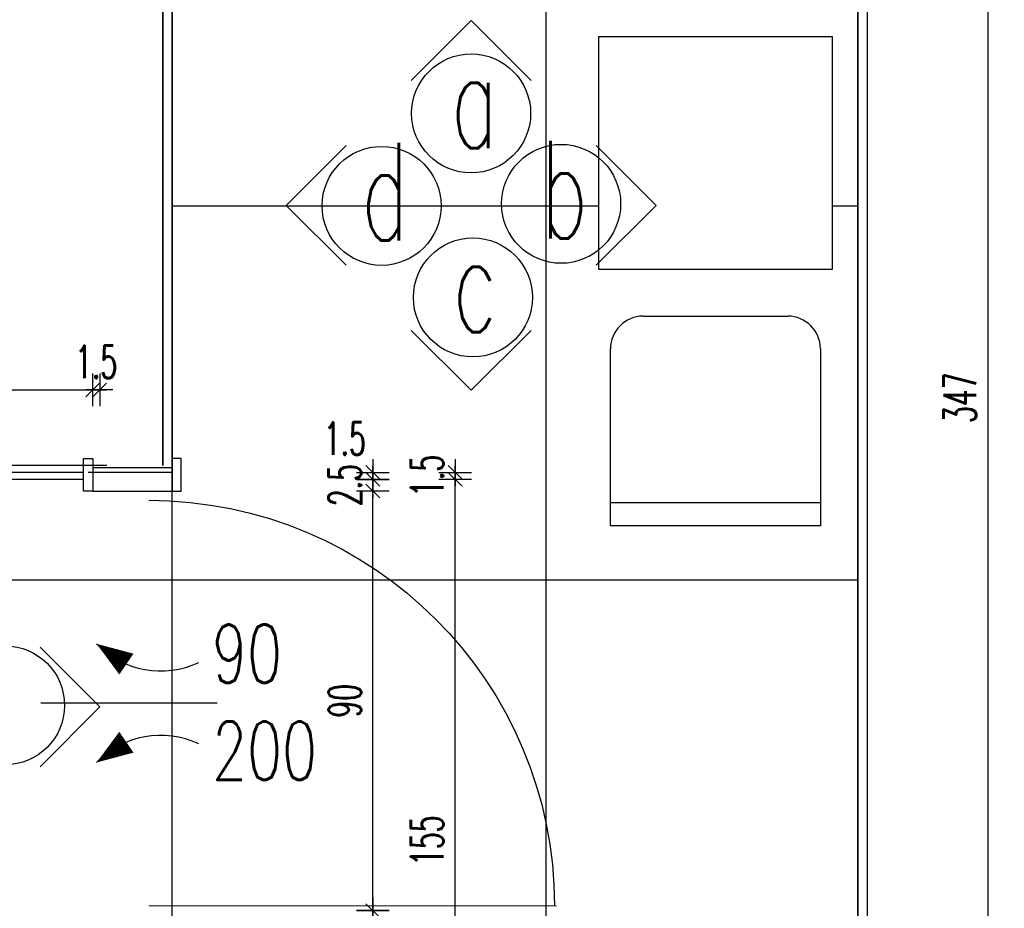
# Model space of a CAD drawing. Header units: centimetres. Extents: x -15121 to 30567, y -60641 to 0.
# Tile 96 of 256: x 4238 to 4449, y -25023 to -24832. Entities that reach past the tile are written whole.
import ezdxf

# ---------------------------------------------------------------- set-up
doc = ezdxf.new("R2010")
doc.units = ezdxf.units.CM
doc.header["$LTSCALE"] = 60
for name, color, linetype in [('A-MEB', 8, 'Continuous'), ('AIKA NP', 7, 'Continuous'), ('AIKA oznaczenia widoków', 30, 'Continuous'), ('AIKA podłoga wc pod meble', 8, 'Continuous'), ('AIKA TYNK', 5, 'Continuous'), ('AIKA widoki wymiarowanie', 7, 'Continuous'), ('AIKA widokowe', 7, 'Continuous'), ('AIKA ŚCIANA', 8, 'Continuous')]:
    doc.layers.add(name, color=color, linetype=linetype)
doc.layers.add('opisy', color=1, linetype='Continuous', lineweight=15)
doc.styles.add('RomanS', font='romans.shx')
doc.styles.add('wymiar', font='txt.shx', dxfattribs={"width": 0.6})
doc.dimstyles.new('Dwudziestka', dxfattribs={"dimtxt": 7, "dimasz": 0.7, "dimexe": 5, "dimexo": 0, "dimgap": 2.5, "dimtad": 1, "dimtoh": 1, "dimdec": 3, "dimrnd": 0.5, "dimdsep": 46, "dimtxsty": 'wymiar', "dimblk": 'znacznik', "dimcen": 0, "dimdle": 5, "dimse1": 1, "dimse2": 1, "dimclrd": 256, "dimclre": 256, "dimclrt": 256, "dimadec": 0, "dimazin": 0, "dimtfac": 0.4, "dimtdec": 3, "dimtix": 1, "dimtofl": 0, "dimtmove": 2, "dimatfit": 3, "dimldrblk": 'znacznik', "dimfxl": 1, "dimtolj": 1, "dimarcsym": 0})

# ---------------------------------------------------------------- blocks, each defined once
blk = doc.blocks.new('znacznik')
at = {"color": 0}
for points in [[(0, -5), (0, 5)], [(-4, 0), (4, 0)]]:
    blk.add_lwpolyline(points, dxfattribs=at)
at = {"color": 1}
blk.add_lwpolyline([(-2.12, -2.12), (2.12, 2.12)], dxfattribs=at)
blk = doc.blocks.new('*D6777')
at = {"layer": 'AIKA widoki wymiarowanie', "lineweight": -2, "transparency": 16777216}
blk.add_line((4134.66, -24911.55), (4252.77, -24911.55), dxfattribs=at)
at = {"layer": 'Defpoints', "color": 0, "transparency": 16777216}
for p in [(4253.47, -24911.55), (4133.96, -24933.45), (4253.47, -25032.53)]:
    blk.add_point(p, dxfattribs=at)
at = {"layer": 'AIKA widoki wymiarowanie', "lineweight": -2, "transparency": 16777216, "xscale": 0.7, "yscale": 0.7, "zscale": 0.7, "rotation": 180}
blk.add_blockref('znacznik', (4133.96, -24911.55), dxfattribs=at)
at = {"layer": 'AIKA widoki wymiarowanie', "lineweight": -2, "transparency": 16777216, "xscale": 0.7, "yscale": 0.7, "zscale": 0.7}
blk.add_blockref('znacznik', (4253.47, -24911.55), dxfattribs=at)
at = {"layer": 'AIKA widoki wymiarowanie', "transparency": 16777216, "insert": (4193.71, -24905.55), "char_height": 7, "attachment_point": 5, "style": 'wymiar'}
blk.add_mtext('\\A1;119.5', dxfattribs=at)
blk = doc.blocks.new('*D6778')
at = {"layer": 'AIKA widoki wymiarowanie', "lineweight": -2, "transparency": 16777216}
for p, q in [((4252.77, -24911.55), (4252.07, -24911.55)), ((4255.67, -24911.55), (4256.37, -24911.55))]:
    blk.add_line(p, q, dxfattribs=at)
at = {"layer": 'Defpoints', "color": 0, "transparency": 16777216}
for p in [(4254.97, -24911.55), (4254.97, -25028.23), (4253.47, -25032.53)]:
    blk.add_point(p, dxfattribs=at)
at = {"layer": 'AIKA widoki wymiarowanie', "lineweight": -2, "transparency": 16777216, "xscale": 0.7, "yscale": 0.7, "zscale": 0.7}
blk.add_blockref('znacznik', (4253.47, -24911.55), dxfattribs=at)
at = {"layer": 'AIKA widoki wymiarowanie', "lineweight": -2, "transparency": 16777216, "xscale": 0.7, "yscale": 0.7, "zscale": 0.7, "rotation": 180}
blk.add_blockref('znacznik', (4254.97, -24911.55), dxfattribs=at)
at = {"layer": 'AIKA widoki wymiarowanie', "transparency": 16777216, "insert": (4254.22, -24905.55), "char_height": 7, "attachment_point": 5, "style": 'wymiar'}
blk.add_mtext('\\A1;1.5', dxfattribs=at)
blk = doc.blocks.new('*D6781')
at = {"layer": 'AIKA widoki wymiarowanie', "lineweight": -2, "transparency": 16777216}
blk.add_line((4313.52, -25063.88), (4313.52, -25023.93), dxfattribs=at)
at = {"layer": 'Defpoints', "color": 0, "transparency": 16777216}
for p in [(4261.97, -25023.23), (4313.52, -25023.23), (4253.47, -25064.58)]:
    blk.add_point(p, dxfattribs=at)
at = {"layer": 'AIKA widoki wymiarowanie', "lineweight": -2, "transparency": 16777216, "xscale": 0.7, "yscale": 0.7, "zscale": 0.7}
for p, rotation in [((4313.52, -25023.23), 90), ((4313.52, -25064.58), 270)]:
    blk.add_blockref('znacznik', p, dxfattribs=dict(at, rotation=rotation))
at = {"layer": 'AIKA widoki wymiarowanie', "transparency": 16777216, "insert": (4307.52, -25043.9), "char_height": 7, "attachment_point": 5, "rotation": 90, "style": 'wymiar'}
blk.add_mtext('\\A1;41.5', dxfattribs=at)
blk = doc.blocks.new('*D6782')
at = {"layer": 'AIKA widoki wymiarowanie', "lineweight": -2, "transparency": 16777216}
blk.add_line((4313.52, -25022.53), (4313.52, -24933.93), dxfattribs=at)
at = {"layer": 'Defpoints', "color": 0, "transparency": 16777216}
for p in [(4261.97, -24933.23), (4313.52, -24933.23), (4261.97, -25023.23)]:
    blk.add_point(p, dxfattribs=at)
at = {"layer": 'AIKA widoki wymiarowanie', "lineweight": -2, "transparency": 16777216, "xscale": 0.7, "yscale": 0.7, "zscale": 0.7}
for p, rotation in [((4313.52, -24933.23), 90), ((4313.52, -25023.23), 270)]:
    blk.add_blockref('znacznik', p, dxfattribs=dict(at, rotation=rotation))
at = {"layer": 'AIKA widoki wymiarowanie', "transparency": 16777216, "insert": (4307.52, -24978.23), "char_height": 7, "attachment_point": 5, "rotation": 90, "style": 'wymiar'}
blk.add_mtext('\\A1;90', dxfattribs=at)
blk = doc.blocks.new('*D6783')
at = {"layer": 'AIKA widoki wymiarowanie', "lineweight": -2, "transparency": 16777216}
for p, q in [((4313.52, -24930.03), (4313.52, -24929.33)), ((4313.52, -24933.93), (4313.52, -24934.63))]:
    blk.add_line(p, q, dxfattribs=at)
at = {"layer": 'Defpoints', "color": 0, "transparency": 16777216}
for p in [(4251.47, -24930.73), (4313.52, -24930.73), (4261.97, -24933.23)]:
    blk.add_point(p, dxfattribs=at)
at = {"layer": 'AIKA widoki wymiarowanie', "lineweight": -2, "transparency": 16777216, "xscale": 0.7, "yscale": 0.7, "zscale": 0.7}
for p, rotation in [((4313.52, -24930.73), 270), ((4313.52, -24933.23), 90)]:
    blk.add_blockref('znacznik', p, dxfattribs=dict(at, rotation=rotation))
at = {"layer": 'AIKA widoki wymiarowanie', "transparency": 16777216, "insert": (4307.52, -24931.98), "char_height": 7, "attachment_point": 5, "rotation": 90, "style": 'wymiar'}
blk.add_mtext('\\A1;2.5', dxfattribs=at)
blk = doc.blocks.new('*D6784')
at = {"layer": 'AIKA widoki wymiarowanie', "lineweight": -2, "transparency": 16777216}
for p, q in [((4313.52, -24928.53), (4313.52, -24927.83)), ((4313.52, -24931.43), (4313.52, -24932.13))]:
    blk.add_line(p, q, dxfattribs=at)
at = {"layer": 'Defpoints', "color": 0, "transparency": 16777216}
for p in [(4251.47, -24929.23), (4313.52, -24929.23), (4251.47, -24930.73)]:
    blk.add_point(p, dxfattribs=at)
at = {"layer": 'AIKA widoki wymiarowanie', "lineweight": -2, "transparency": 16777216, "xscale": 0.7, "yscale": 0.7, "zscale": 0.7}
for p, rotation in [((4313.52, -24929.23), 270), ((4313.52, -24930.73), 90)]:
    blk.add_blockref('znacznik', p, dxfattribs=dict(at, rotation=rotation))
at = {"layer": 'AIKA widoki wymiarowanie', "transparency": 16777216, "insert": (4307.52, -24921.99), "char_height": 7, "attachment_point": 5, "style": 'wymiar'}
blk.add_mtext('\\A1;1.5', dxfattribs=at)
blk = doc.blocks.new('*D6786')
at = {"layer": 'AIKA widoki wymiarowanie', "lineweight": -2, "transparency": 16777216}
blk.add_line((4331.16, -25085.03), (4331.16, -24931.43), dxfattribs=at)
at = {"layer": 'Defpoints', "color": 0, "transparency": 16777216}
for p in [(4251.47, -24930.73), (4331.16, -24930.73), (4252.11, -25085.73)]:
    blk.add_point(p, dxfattribs=at)
at = {"layer": 'AIKA widoki wymiarowanie', "lineweight": -2, "transparency": 16777216, "xscale": 0.7, "yscale": 0.7, "zscale": 0.7}
for p, rotation in [((4331.16, -24930.73), 90), ((4331.16, -25085.73), 270)]:
    blk.add_blockref('znacznik', p, dxfattribs=dict(at, rotation=rotation))
at = {"layer": 'AIKA widoki wymiarowanie', "transparency": 16777216, "insert": (4325.16, -25008.23), "char_height": 7, "attachment_point": 5, "rotation": 90, "style": 'wymiar'}
blk.add_mtext('\\A1;155', dxfattribs=at)
blk = doc.blocks.new('*D6710')
at = {"layer": 'AIKA widoki wymiarowanie', "lineweight": -2, "transparency": 16777216}
for p, q in [((4331.16, -24928.53), (4331.16, -24927.83)), ((4331.16, -24931.43), (4331.16, -24932.13))]:
    blk.add_line(p, q, dxfattribs=at)
at = {"layer": 'Defpoints', "color": 0, "transparency": 16777216}
for p in [(4251.47, -24929.23), (4331.16, -24929.23), (4251.47, -24930.73)]:
    blk.add_point(p, dxfattribs=at)
at = {"layer": 'AIKA widoki wymiarowanie', "lineweight": -2, "transparency": 16777216, "xscale": 0.7, "yscale": 0.7, "zscale": 0.7}
for p, rotation in [((4331.16, -24929.23), 270), ((4331.16, -24930.73), 90)]:
    blk.add_blockref('znacznik', p, dxfattribs=dict(at, rotation=rotation))
at = {"layer": 'AIKA widoki wymiarowanie', "transparency": 16777216, "insert": (4325.16, -24929.98), "char_height": 7, "attachment_point": 5, "rotation": 90, "style": 'wymiar'}
blk.add_mtext('\\A1;1.5', dxfattribs=at)
blk = doc.blocks.new('*D6901')
at = {"layer": 'AIKA widoki wymiarowanie', "lineweight": -2, "transparency": 16777216}
blk.add_line((4445.39, -24740.43), (4445.39, -25086.03), dxfattribs=at)
at = {"layer": 'Defpoints', "color": 0, "transparency": 16777216}
for p in [(4405.77, -24739.73), (4417.47, -25086.73), (4445.39, -25086.73)]:
    blk.add_point(p, dxfattribs=at)
at = {"layer": 'AIKA widoki wymiarowanie', "lineweight": -2, "transparency": 16777216, "xscale": 0.7, "yscale": 0.7, "zscale": 0.7}
for p, rotation in [((4445.39, -24739.73), 90), ((4445.39, -25086.73), 270)]:
    blk.add_blockref('znacznik', p, dxfattribs=dict(at, rotation=rotation))
at = {"layer": 'AIKA widoki wymiarowanie', "transparency": 16777216, "insert": (4439.39, -24913.23), "char_height": 7, "attachment_point": 5, "rotation": 90, "style": 'wymiar'}
blk.add_mtext('\\A1;347', dxfattribs=at)
blk = doc.blocks.new('*D6908')
at = {"layer": 'AIKA widoki wymiarowanie', "lineweight": -2, "transparency": 16777216}
blk.add_line((4271.17, -25124.15), (4416.77, -25124.15), dxfattribs=at)
at = {"layer": 'Defpoints', "color": 0, "transparency": 16777216}
for p in [(4270.47, 0), (4417.47, -25086.73), (4417.47, -25124.15)]:
    blk.add_point(p, dxfattribs=at)
at = {"layer": 'AIKA widoki wymiarowanie', "lineweight": -2, "transparency": 16777216, "xscale": 0.7, "yscale": 0.7, "zscale": 0.7, "rotation": 180}
blk.add_blockref('znacznik', (4270.47, -25124.15), dxfattribs=at)
at = {"layer": 'AIKA widoki wymiarowanie', "lineweight": -2, "transparency": 16777216, "xscale": 0.7, "yscale": 0.7, "zscale": 0.7}
blk.add_blockref('znacznik', (4417.47, -25124.15), dxfattribs=at)
at = {"layer": 'AIKA widoki wymiarowanie', "transparency": 16777216, "insert": (4343.97, -25118.15), "char_height": 7, "attachment_point": 5, "style": 'wymiar'}
blk.add_mtext('\\A1;147', dxfattribs=at)

msp = doc.modelspace()

# ---------------------------------------------------------------- linework, layer by layer
at = {"layer": 'A-MEB'}
for p, q in [((4361.9658, -24885.7293), (4361.9658, -24835.7293)), ((4361.9658, -24835.7293), (4411.9658, -24835.7293)), ((4411.9658, -24835.7293), (4411.9658, -24885.7293)), ((4411.9658, -24885.7293), (4361.9658, -24885.7293)), ((4371.4658, -24895.7293), (4402.4658, -24895.7293)), ((4364.4658, -24935.7293), (4364.4658, -24902.7293)), ((4409.4658, -24902.7293), (4409.4658, -24940.7293)), ((4364.4658, -24935.7293), (4409.4658, -24935.7293)), ((4364.4658, -24940.7293), (4364.4658, -24935.7293)), ((4409.4658, -24940.7293), (4364.4658, -24940.7293))]:
    msp.add_line(p, q, dxfattribs=at)
for centre, start, end in [((4371.4658, -24902.7293), 90, 180), ((4402.4658, -24902.7293), 0, 90)]:
    msp.add_arc(centre, 7, start, end, dxfattribs=at)
at = {"layer": 'AIKA NP', "color": 8}
for points in [[(4278.4658, -24737.7293), (4268.4658, -24737.7293), (4268.4658, -24927.7293)], [(4381.4658, -24737.7293), (4419.4658, -24737.7293), (4419.4658, -25087.2293)]]:
    msp.add_lwpolyline(points, dxfattribs=at)
at = {"layer": 'AIKA oznaczenia widoków'}
for p, q in [((4334.5941, -24832.3328), (4321.7598, -24845.1671)), ((4334.5941, -24832.3328), (4347.4284, -24845.1671)), ((4294.9533, -24871.9736), (4307.7876, -24859.1393)), ((4374.2349, -24871.9736), (4361.4006, -24859.1393)), ((4294.9533, -24871.9736), (4307.7876, -24884.8079)), ((4374.2349, -24871.9736), (4361.4006, -24884.8079)), ((4334.5941, -24911.6144), (4321.7598, -24898.7801)), ((4334.5941, -24911.6144), (4347.4284, -24898.7801)), ((4255.0174, -24979.5326), (4242.1831, -24966.6983)), ((4255.0174, -24979.5326), (4242.1831, -24992.3669))]:
    msp.add_line(p, q, dxfattribs=at)
for centre in [(4334.5941, -24852.2445), (4353.8864, -24871.6385), (4315.4038, -24872.0722), (4334.9774, -24891.7085), (4234.6689, -24979.1975)]:
    msp.add_circle(centre, 12.7586, dxfattribs=at)
at = {"layer": 'AIKA podłoga wc pod meble'}
for p, q in [((4350.6658, -25032.5293), (4350.6658, -24711.7293)), ((4270.4658, -24739.7293), (4270.4658, -24929.2274)), ((4270.4658, -25067.7293), (4270.4658, -24739.7293)), ((4417.4658, -25086.7293), (4417.4658, -24739.7293)), ((4361.9658, -24872.1293), (4270.4658, -24872.1293)), ((4417.4658, -24872.1293), (4411.9658, -24872.1293)), ((4270.4658, -25067.7293), (4270.4658, -24926.2274)), ((4270.4658, -25067.7293), (4270.4658, -24926.2274)), ((4270.4658, -24929.2274), (4252.4658, -24929.2274)), ((4270.4658, -24952.3293), (4133.9592, -24952.3293)), ((4417.4658, -24952.3293), (4270.4658, -24952.3293))]:
    msp.add_line(p, q, dxfattribs=at)
at = {"layer": 'AIKA TYNK'}
for points in [[(4278.4658, -24739.7293), (4270.4658, -24739.7293), (4270.4658, -24929.2274)], [(4381.4658, -24739.7293), (4417.4658, -24739.7293), (4417.4658, -25086.7293)], [(4270.4658, -24926.2274), (4270.4658, -24929.2274)], [(4251.4658, -24929.2274), (4132.4611, -24929.2274), (4132.4611, -25087.2274)]]:
    msp.add_lwpolyline(points, dxfattribs=at)
at = {"layer": 'AIKA widokowe', "extrusion": (0, 0, -1)}
msp.add_line((4280.1618, -24978.7274), (4242.3664, -24978.7274), dxfattribs=at)
msp.add_line((4280.1618, -24978.7274), (4242.3664, -24978.7274), dxfattribs=at)
at = {"layer": 'AIKA widokowe'}
for points in [[(4253.4658, -24933.2274), (4251.4658, -24933.2274), (4251.4658, -24926.2274), (4253.4658, -24926.2274)], [(4270.4658, -24933.2274), (4272.4658, -24933.2274), (4272.4658, -24926.2274), (4270.4658, -24926.2274)], [(4270.4658, -24933.2274), (4272.4658, -24933.2274), (4272.4658, -24926.2274), (4270.4658, -24926.2274)], [(4253.4658, -24933.2274), (4270.4658, -24933.2274), (4270.4658, -24928.2274), (4253.4658, -24928.2274)], [(4253.4658, -24933.2274), (4270.4658, -24933.2274), (4270.4658, -24928.2274), (4253.4658, -24928.2274)]]:
    msp.add_lwpolyline(points, close=True, dxfattribs=at)
at = {"layer": 'AIKA widokowe', "color": 8}
msp.add_lwpolyline([(4256.4658, -24927.7293), (4132.4658, -24927.7293), (4132.4658, -25085.7293)], dxfattribs=at)
at = {"layer": 'AIKA widokowe'}
msp.add_lwpolyline([(4251.4658, -24930.7274), (4133.9592, -24930.7274), (4133.7624, -25085.5772)], dxfattribs=at)
for points in [[(4254.3062, -24966.0042, 0, 5.4, 0), (4260.6894, -24970.3491, 5.4, 5.4, 0)], [(4254.3062, -24966.0042, 0, 5.4, 0), (4260.6894, -24970.3491, 5.4, 5.4, 0)], [(4254.3062, -24991.4507, 0, 5.4, 0), (4260.6894, -24987.1058, 5.4, 5.4, 0)], [(4254.3062, -24991.4507, 0, 5.4, 0), (4260.6894, -24987.1058, 5.4, 5.4, 0)]]:
    msp.add_lwpolyline(points, format="xyseb", dxfattribs=at)
at = {"layer": 'AIKA widokowe', "extrusion": (0, 0, -1)}
msp.add_arc((-4265.4658, -25022.2274), 87, 90, 180, dxfattribs=at)
msp.add_arc((-4265.4658, -25022.2274), 87, 90, 180, dxfattribs=at)
at = {"layer": 'AIKA widokowe'}
for centre, start, end in [((4268.0187, -24952.7201), 224.090838, 295.316168), ((4268.0187, -24952.7201), 224.090838, 295.316168), ((4268.0187, -25004.7348), 64.683832, 135.909162), ((4268.0187, -25004.7348), 64.683832, 135.909162)]:
    msp.add_arc(centre, 19.0919, start, end, dxfattribs=at)
at = {"layer": 'AIKA ŚCIANA'}
for p, q in [((4268.4658, -24927.7293), (4268.4658, -24737.7293)), ((4419.4658, -24737.7293), (4419.4658, -25088.7293))]:
    msp.add_line(p, q, dxfattribs=at)
at = {"layer": 'opisy', "color": 1}
for p, q in [((4419.4658, -24822.3382), (4419.4658, -24847.3382)), ((4419.4658, -24842.4513), (4419.4658, -24867.4513))]:
    msp.add_line(p, q, dxfattribs=at)
at = {"layer": 'opisy', "color": 0, "extrusion": (0, 0, -1)}
msp.add_line((4265.4658, -25022.2274), (4352.9008, -25022.2274), dxfattribs=at)
msp.add_line((4265.4658, -25022.2274), (4352.9008, -25022.2274), dxfattribs=at)

# ---------------------------------------------------------------- texts
at = {"layer": 'AIKA oznaczenia widoków', "char_height": 21, "width": 498.713923, "attachment_point": 1, "style": 'RomanS'}
for s, insert in [('{\\W0.6;a}', (4330.1683, -24838.71, 256.2)), ('{\\W0.6;d}', (4310.978, -24858.5377, 256.2)), ('{\\W0.6;b}', (4349.4606, -24858.104, 256.2)), ('{\\W0.6;c}', (4330.5515, -24878.174, 256.2))]:
    msp.add_mtext(s, dxfattribs=dict(at, insert=insert))
at = {"layer": 'AIKA widokowe', "style": 'RomanS', "width": 0.7}
for s, p in [('90', (4279.0502, -24974.3636)), ('90', (4279.0502, -24974.3636)), ('200', (4279.0502, -24995.197)), ('200', (4279.0502, -24995.197))]:
    msp.add_text(s, height=12.5, rotation=360, dxfattribs=at).set_placement(p)

# ---------------------------------------------------------------- dimensions: what is measured, and where the dimension line sits
at = {"layer": 'AIKA widoki wymiarowanie', "color": 8}
dim = msp.add_linear_dim(base=(4417.4658, -25124.1474), p1=(4270.4658, 0), p2=(4417.4658, -25086.7293), dimstyle='Dwudziestka', dxfattribs=at)
dim.commit()
dim.dimension.update_dxf_attribs({"geometry": '*D6908', "text_midpoint": (4343.9658, -25118.1474)})
dim = msp.add_linear_dim(base=(4445.3943, -25086.7293), p1=(4405.7714, -24739.7293), p2=(4417.4658, -25086.7293), angle=90, dimstyle='Dwudziestka', dxfattribs=at)
dim.commit()
dim.dimension.update_dxf_attribs({"geometry": '*D6901', "text_midpoint": (4439.3943, -24913.2293)})
at = {"layer": 'AIKA widoki wymiarowanie'}
for base, p1, p2, picture, middle in [((4253.4658, -24911.5543), (4133.9557, -24933.4486), (4253.4658, -25032.5293), '*D6777', (4193.7108, -24905.5543)), ((4254.9658, -24911.5543), (4253.4658, -25032.5293), (4254.9658, -25028.2274), '*D6778', (4254.2158, -24905.5543))]:
    dim = msp.add_linear_dim(base=base, p1=p1, p2=p2, dimstyle='Dwudziestka', dxfattribs=at)
    dim.commit()
    dim.dimension.update_dxf_attribs({"geometry": picture, "text_midpoint": middle})
dim = msp.add_linear_dim(base=(4313.5187, -24929.2274), p1=(4251.4658, -24930.7274), p2=(4251.4658, -24929.2274), angle=90, dimstyle='Dwudziestka', dxfattribs=at)
dim.commit()
dim.dimension.update_dxf_attribs({"geometry": '*D6784', "text_midpoint": (4307.5187, -24921.9931), "dimtype": 160})
for base, p1, p2, picture, middle in [((4331.1571, -24929.2274), (4251.4658, -24930.7274), (4251.4658, -24929.2274), '*D6710', (4325.1571, -24929.9774)), ((4313.5187, -24930.7274), (4261.9658, -24933.2274), (4251.4658, -24930.7274), '*D6783', (4307.5187, -24931.9774)), ((4331.1571, -24930.7274), (4252.108, -25085.7276), (4251.4658, -24930.7274), '*D6786', (4325.1571, -25008.2275)), ((4313.5187, -24933.2274), (4261.9658, -25023.2274), (4261.9658, -24933.2274), '*D6782', (4307.5187, -24978.2274)), ((4313.5187, -25023.2274), (4253.4658, -25064.5807), (4261.9658, -25023.2274), '*D6781', (4307.5187, -25043.9041))]:
    dim = msp.add_linear_dim(base=base, p1=p1, p2=p2, angle=90, dimstyle='Dwudziestka', dxfattribs=at)
    dim.commit()
    dim.dimension.update_dxf_attribs({"geometry": picture, "text_midpoint": middle})

doc.saveas('drawing.dxf')
